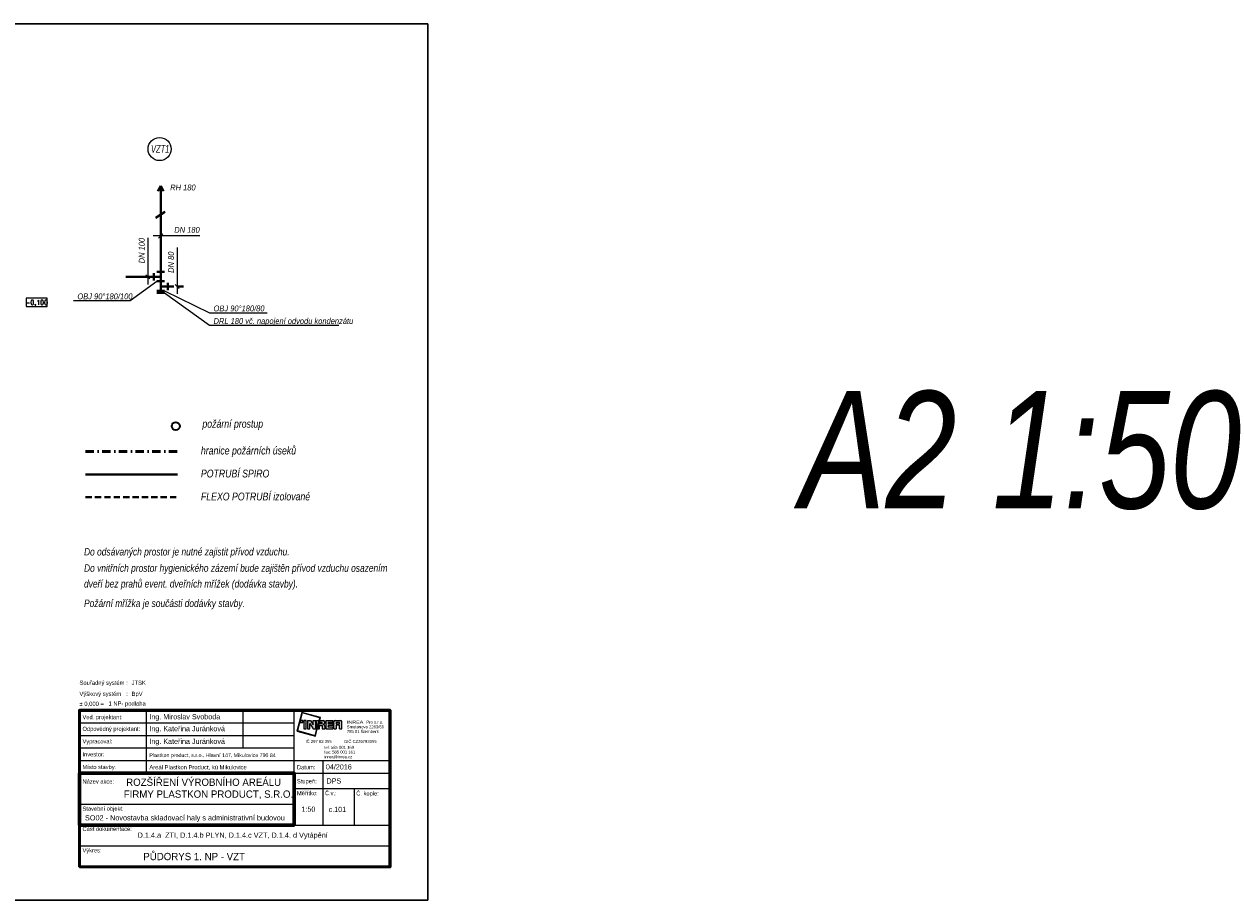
# Model space of a CAD drawing. Header units: millimetres. Extents: x 6435372 to 7248404, y 1559872 to 1886246.
# Tile 208 of 208: x 7122900 to 7151591, y 1753492 to 1774492. Entities that reach past the tile are written whole.
import ezdxf
from ezdxf.enums import TextEntityAlignment as Align

# ---------------------------------------------------------------- set-up
doc = ezdxf.new("R2010")
doc.units = ezdxf.units.MM
doc.linetypes.add('DASHED', pattern=[0.75, 0.5, -0.25])
doc.linetypes.add('ČERCHOVANÁ', pattern=[1, 0.5, -0.25, 0, -0.25])
for name, color, linetype in [('IN_RAZITKO', 7, 'Continuous'), ('matrice DPS', 122, 'Continuous'), ('VZT_POPIS', 7, 'Continuous')]:
    doc.layers.add(name, color=color, linetype=linetype)
for name, color, linetype, lineweight in [('plyn_popis', 7, 'Continuous', 18), ('požární prostup', 240, 'Continuous', 35), ('požární úseky', 21, 'ČERCHOVANÁ', 50), ('UT_potrubí', 10, 'Continuous', 30), ('VZT', 130, 'Continuous', 40)]:
    doc.layers.add(name, color=color, linetype=linetype, lineweight=lineweight)
doc.styles.add('ari-rom-uni', font='arial.ttf')
doc.styles.add('ARIAL', font='arial.ttf')
doc.styles.add('INDRA', font='ariali.ttf')
doc.styles.get("Standard").update_dxf_attribs({"font": 'romans.shx'})

# ---------------------------------------------------------------- blocks, each defined once
blk = doc.blocks.new('INREA RAZÍTKO')
at = {"layer": 'IN_RAZITKO'}
blk.add_hatch(color=256, dxfattribs=at).paths.add_polyline_path([(-3.869, 7.655), (-3.904, 7.527), (-3.878, 7.527), (-3.839, 7.673), (-4.74, 7.912), (-4.978, 7.018), (-4.08, 6.768), (-3.993, 7.115), (-4.019, 7.115), (-4.098, 6.799), (-4.947, 7.035), (-4.722, 7.882)])
h = blk.add_hatch(color=256, dxfattribs=at)
h.paths.add_polyline_path([(-4.687, 7.527), (-4.792, 7.527), (-4.792, 7.423), (-4.687, 7.423)])
h.paths.add_polyline_path([(-4.527, 7.526), (-4.642, 7.526), (-4.642, 7.115), (-4.527, 7.115)])
h.paths.add_polyline_path([(-4.317, 7.527), (-4.468, 7.527), (-4.468, 7.115), (-4.349, 7.115), (-4.349, 7.381), (-4.189, 7.115), (-4.07, 7.115), (-4.07, 7.527), (-4.189, 7.527), (-4.189, 7.315)])
h.paths.add_polyline_path([(-3.913, 7.527), (-4.023, 7.527), (-4.023, 7.115)])
h.paths.add_polyline_path([(-3.708, 7.527), (-3.877, 7.527), (-3.987, 7.115), (-3.894, 7.115), (-3.894, 7.277), (-3.757, 7.277), (-3.757, 7.115), (-3.638, 7.115), (-3.638, 7.257, 0.414214), (-3.708, 7.327, 0.414214), (-3.638, 7.397), (-3.638, 7.457, 0.414214)])
h.paths.add_polyline_path([(-3.757, 7.419), (-3.757, 7.362), (-3.894, 7.362), (-3.894, 7.419)], flags=16)
h.paths.add_polyline_path([(-3.253, 7.527), (-3.588, 7.527), (-3.588, 7.115), (-3.253, 7.115), (-3.253, 7.225), (-3.465, 7.225), (-3.465, 7.287), (-3.253, 7.287), (-3.253, 7.366), (-3.465, 7.366), (-3.465, 7.421), (-3.253, 7.421)])
h.paths.add_polyline_path([(-2.877, 7.527), (-3.131, 7.527, 0.414214), (-3.201, 7.457), (-3.201, 7.115), (-3.081, 7.115), (-3.081, 7.293), (-2.931, 7.293), (-2.931, 7.115), (-2.807, 7.115), (-2.807, 7.457, 0.414214)])
h.paths.add_polyline_path([(-2.931, 7.421), (-2.931, 7.362), (-3.081, 7.362), (-3.081, 7.421)], flags=16)
at = {"layer": 'IN_RAZITKO', "color": 7}
for p, q in [((-12.195, 8.005), (-12.195, 5.005)), ((-7.564, 8.005), (-7.564, 6.205)), ((-5.108, 2.651), (-5.108, 8.005)), ((-15.395, 7.405), (-5.108, 7.405)), ((-15.395, 6.805), (-5.108, 6.805)), ((-15.395, 6.205), (-5.108, 6.205)), ((-15.395, 5.605), (-5.108, 5.605)), ((-5.108, 5.605), (-0.505, 5.605)), ((-3.727, 5.605), (-3.727, 2.505)), ((-5.108, 5.005), (-0.505, 5.005)), ((-5.108, 4.255), (-0.505, 4.255)), ((-2.225, 4.258), (-2.225, 2.505)), ((-15.395, 3.505), (-5.108, 3.505))]:
    blk.add_line(p, q, dxfattribs=at)
at = {"layer": 'IN_RAZITKO'}
for p, q in [((-4.468, 7.527), (-4.317, 7.527)), ((-4.468, 7.527), (-4.468, 7.115)), ((-4.317, 7.527), (-4.189, 7.315)), ((-4.189, 7.315), (-4.189, 7.527)), ((-4.189, 7.527), (-4.07, 7.527)), ((-4.07, 7.115), (-4.07, 7.527)), ((-4.023, 7.115), (-4.023, 7.527)), ((-3.913, 7.527), (-4.023, 7.115)), ((-4.023, 7.527), (-3.913, 7.527)), ((-3.877, 7.527), (-3.987, 7.115)), ((-3.878, 7.527), (-3.904, 7.527)), ((-3.877, 7.527), (-3.708, 7.527)), ((-3.588, 7.527), (-3.588, 7.115)), ((-3.588, 7.527), (-3.253, 7.527)), ((-3.253, 7.527), (-3.253, 7.421)), ((-3.253, 7.421), (-3.253, 7.527)), ((-3.131, 7.527), (-2.877, 7.527)), ((-4.468, 7.115), (-4.349, 7.115)), ((-4.349, 7.115), (-4.349, 7.381)), ((-4.349, 7.381), (-4.189, 7.115)), ((-4.189, 7.115), (-4.07, 7.115)), ((-3.993, 7.115), (-4.019, 7.115)), ((-3.987, 7.115), (-3.894, 7.115)), ((-3.894, 7.362), (-3.894, 7.419)), ((-3.757, 7.419), (-3.894, 7.419)), ((-3.757, 7.362), (-3.894, 7.362)), ((-3.894, 7.115), (-3.894, 7.277)), ((-3.894, 7.277), (-3.757, 7.277)), ((-3.757, 7.362), (-3.757, 7.419)), ((-3.757, 7.277), (-3.757, 7.115)), ((-3.757, 7.115), (-3.638, 7.115)), ((-3.638, 7.397), (-3.638, 7.457)), ((-3.638, 7.257), (-3.638, 7.115)), ((-3.588, 7.115), (-3.253, 7.115)), ((-3.253, 7.421), (-3.465, 7.421)), ((-3.465, 7.421), (-3.465, 7.366)), ((-3.253, 7.366), (-3.465, 7.366)), ((-3.253, 7.287), (-3.465, 7.287)), ((-3.465, 7.287), (-3.465, 7.225)), ((-3.465, 7.225), (-3.253, 7.225)), ((-3.253, 7.366), (-3.253, 7.287)), ((-3.253, 7.225), (-3.253, 7.115)), ((-3.201, 7.115), (-3.201, 7.457)), ((-3.201, 7.115), (-3.081, 7.115)), ((-2.931, 7.421), (-3.081, 7.421)), ((-3.081, 7.421), (-3.081, 7.362)), ((-3.081, 7.362), (-2.931, 7.362)), ((-2.931, 7.293), (-3.081, 7.293)), ((-3.081, 7.293), (-3.081, 7.115)), ((-2.931, 7.362), (-2.931, 7.421)), ((-2.931, 7.115), (-2.931, 7.293)), ((-2.931, 7.115), (-2.807, 7.115)), ((-2.807, 7.115), (-2.807, 7.457)), ((-5.108, 2.505), (-0.505, 2.505))]:
    blk.add_line(p, q, dxfattribs=at)
at = {"layer": 'IN_RAZITKO', "lineweight": 50}
for points in [[(-15.4, 0.5), (-0.5, 0.5), (-0.5, 8.01), (-15.4, 8.01)], [(-15.395, 0.505), (-0.505, 0.505), (-0.505, 8.005), (-15.395, 8.005)]]:
    blk.add_lwpolyline(points, close=True, dxfattribs=at)
at = {"layer": 'IN_RAZITKO'}
for points in [[(-3.878, 7.527), (-3.839, 7.673), (-4.74, 7.912), (-4.978, 7.018), (-4.08, 6.768), (-3.993, 7.115)], [(-3.904, 7.527), (-3.869, 7.655), (-4.722, 7.882), (-4.947, 7.035), (-4.098, 6.799), (-4.019, 7.115)]]:
    blk.add_lwpolyline(points, dxfattribs=at)
for points in [[(-4.792, 7.423), (-4.687, 7.423), (-4.687, 7.527), (-4.792, 7.527)], [(-4.642, 7.115), (-4.527, 7.115), (-4.527, 7.526), (-4.642, 7.526)]]:
    blk.add_lwpolyline(points, close=True, dxfattribs=at)
at = {"layer": 'IN_RAZITKO', "lineweight": 60}
blk.add_lwpolyline([(-15.395, 2.505), (-5.108, 2.505), (-5.108, 5.005), (-15.395, 5.005)], close=True, dxfattribs=at)
at = {"layer": 'IN_RAZITKO', "const_width": 0.075}
blk.add_lwpolyline([(-15.395, 0.505), (-0.505, 0.505), (-0.505, 1.505), (-15.395, 1.505)], close=True, dxfattribs=at)
at = {"layer": 'IN_RAZITKO'}
for centre, start, end in [((-3.708, 7.457), 0, 90), ((-3.131, 7.457), 90, 180), ((-2.877, 7.457), 0, 90), ((-3.708, 7.397), 270, 360), ((-3.708, 7.257), 360, 90)]:
    blk.add_arc(centre, 0.07, start, end, dxfattribs=at)
at = {"layer": 'IN_RAZITKO', "style": 'ARIAL'}
for s, p in [('Souřadný systém :', (-15.4, 9.432)), ('Výškový systém   :', (-15.4, 8.901)), ('± 0,000 =', (-15.4, 8.423))]:
    blk.add_text(s, height=0.2, dxfattribs=at).set_placement(p, align=Align.TOP_LEFT)
at = {"layer": 'IN_RAZITKO', "color": 3, "style": 'ARIAL'}
for s, p in [('JTSK', (-12.9, 9.432)), ('BpV', (-12.9, 8.901))]:
    blk.add_text(s, height=0.2, dxfattribs=at).set_placement(p, align=Align.TOP_LEFT)
at = {"layer": 'IN_RAZITKO', "color": 7, "style": 'ari-rom-uni', "width": 0.9}
for s, p in [('Ved. projektant:', (-15.255, 7.584)), ('Odpovědný projektant:', (-15.255, 7.022)), ('Vypracoval:', (-15.255, 6.422)), ('Investor:', (-15.255, 5.801)), ('Místo stavby:', (-15.255, 5.193)), ('Datum:', (-4.968, 5.182)), ('Název akce:', (-15.255, 4.497)), ('Stupeň:', (-4.968, 4.509)), ('Měřítko:', (-4.968, 3.94)), ('Č.v.:', (-3.627, 3.94)), ('Č. kopie:', (-2.125, 3.927)), ('Stavební objekt:', (-15.255, 3.197)), ('Část dokumentace:', (-15.255, 2.225)), ('Výkres:', (-15.255, 1.196))]:
    blk.add_text(s, height=0.2, dxfattribs=at).set_placement(p)
at = {"layer": 'IN_RAZITKO', "style": 'ari-rom-uni', "width": 1.3}
blk.add_text('INREA', height=0.1425, dxfattribs=at).set_placement((-2.575, 7.331), align=Align.BOTTOM_LEFT)
at = {"layer": 'IN_RAZITKO', "style": 'ari-rom-uni'}
for s, p in [('                 Pro s.r.o.', (-2.575, 7.329)), ('Smetanova 2263/66', (-2.575, 7.103)), ('785 01 Šternberk', (-2.575, 6.877)), ('IČ 267 83 355           DIČ CZ26783355', (-4.556, 6.404)), ('tel: 585 001 160', (-3.657, 6.122)), ('fax: 585 001 161', (-3.657, 5.896)), ('inrea@inrea.cz', (-3.657, 5.67))]:
    blk.add_text(s, height=0.1425, dxfattribs=at).set_placement(p, align=Align.BOTTOM_LEFT)
at = {"layer": 'IN_RAZITKO', "color": 3, "style": 'ARIAL'}
blk.add_attdef('NULA', (-14.012, 8.227), '', height=0.2, dxfattribs=at)
at = {"layer": 'IN_RAZITKO', "style": 'ari-rom-uni', "width": 0.9, "flags": 12}
for tag, p, height in [('VEDOUCÍ-PROJEKTANT', (-12.053, 7.553), 0.25), ('ODPOVĚDNÝ-PROJEKTANT', (-12.053, 6.964), 0.25), ('VYPRACOVAL', (-12.053, 6.363), 0.25), ('INVESTOR', (-12.053, 5.774), 0.2), ('MÍSTO', (-12.053, 5.149), 0.25), ('DATUM', (-3.585, 5.185), 0.25), ('STUPEŇ', (-3.556, 4.468), 0.25)]:
    blk.add_attdef(tag, p, '', height=height, dxfattribs=at)
at = {"layer": 'IN_RAZITKO', "style": 'ari-rom-uni', "flags": 12}
for tag, height, width, p in [('NÁZEV-1', 0.35, 0.95, (-10.252, 4.438)), ('NÁZEV-2', 0.35, 0.95, (-10.252, 3.876)), ('MĚŘ', 0.25, 0.9, (-4.422, 3.031)), ('ČV', 0.25, 0.9, (-3.034, 3.031)), ('VÝKRES', 0.35, 0.95, (-10.299, 0.801))]:
    blk.add_attdef(tag, text='', height=height, dxfattribs=dict(at, width=width)).set_placement(p, align=Align.CENTER)
at = {"layer": 'IN_RAZITKO', "style": 'ari-rom-uni'}
for tag, p in [('OBJEKT', (-11.248, 2.85)), ('DOKUMENTACE', (-11.26, 1.842))]:
    blk.add_attdef(tag, p, '', height=0.25, dxfattribs=at)
blk = doc.blocks.new('*U1025')
at = {"color": 0, "linetype": 'ByBlock', "lineweight": -2}
blk.add_lwpolyline([(-5, -2), (5, -2), (5, 2), (-5, 2), (-5, -2)], dxfattribs=at)

msp = doc.modelspace()

# ---------------------------------------------------------------- linework, layer by layer
at = {"layer": 'požární prostup', "ltscale": 400}
msp.add_circle((7126542.6, 1764852.2), 96.3, dxfattribs=at)
at = {"layer": 'požární úseky', "ltscale": 400}
msp.add_line((7124379.4, 1764247), (7126588, 1764247), dxfattribs=at)
at = {"layer": 'UT_potrubí', "ltscale": 400}
msp.add_lwpolyline([(7102886.5, 1774492.1), (7132586.5, 1774492.1), (7132586.5, 1753492.1), (7102886.5, 1753492.1)], close=True, dxfattribs=at)
at = {"layer": 'VZT', "ltscale": 400}
for p, q in [((7126180.9, 1770610.2), (7126113.9, 1770487.4)), ((7126180.9, 1768095.2), (7126180.9, 1770610.2)), ((7126180.9, 1770610.2), (7126247.9, 1770487.4)), ((7126018.6, 1768516.7), (7126018.6, 1768339.3)), ((7126092.2, 1768548.6), (7126269.6, 1768548.6)), ((7126180.9, 1768428.1), (7125346.6, 1768428.1)), ((7126092.2, 1768324.3), (7126269.6, 1768324.3)), ((7126180.9, 1768199.1), (7126349.8, 1768199.1)), ((7126349.8, 1768287.8), (7126349.8, 1768110.4)), ((7126092.2, 1768095.2), (7126269.6, 1768095.2)), ((7126092.2, 1768050.9), (7126269.6, 1768050.9)), ((7124379.4, 1763696.4), (7126588, 1763696.4))]:
    msp.add_line(p, q, dxfattribs=at)
at = {"layer": 'VZT', "linetype": 'DASHED', "ltscale": 300}
for p, q in [((7126349.8, 1768199.1), (7126794.7, 1768199.1)), ((7124379.4, 1763145.8), (7126588, 1763145.8))]:
    msp.add_line(p, q, dxfattribs=at)
at = {"layer": 'VZT', "lineweight": 18, "ltscale": 400}
msp.add_circle((7126155, 1771493.8), 277.9, dxfattribs=at)
at = {"layer": 'VZT_POPIS', "ltscale": 400}
for p, q in [((7126059.9, 1769862.3), (7126279.8, 1770005.1)), ((7126068.2, 1769834.8), (7126288, 1769977.6)), ((7125872.7, 1769365.2), (7125872.7, 1768249.5)), ((7127117.9, 1769409.2), (7126002.2, 1769409.2)), ((7126131.7, 1769360), (7126230, 1769458.4)), ((7126575.9, 1769136.1), (7126575.9, 1768020.4)), ((7125452.5, 1767859.6), (7126092.2, 1768324.3)), ((7125921.9, 1768379), (7125823.6, 1768477.3)), ((7126625.1, 1768149.9), (7126526.7, 1768248.2)), ((7126269.6, 1768095.2), (7127353, 1767570.9)), ((7126269.6, 1768050.9), (7127353, 1767268.8)), ((7124086.6, 1767859.6), (7125452.5, 1767859.6)), ((7127353, 1767570.9), (7128733.7, 1767570.9)), ((7127353, 1767268.8), (7130454.1, 1767268.8))]:
    msp.add_line(p, q, dxfattribs=at)

# ---------------------------------------------------------------- block references
ref = msp.add_blockref('INREA RAZÍTKO', (7131933.2, 1754035.1), dxfattribs=dict(xscale=499.99995, yscale=499.99995, zscale=499.99995))
ref.add_attrib('VEDOUCÍ-PROJEKTANT', 'Ing. Miroslav Svoboda', (7125909.3, 1757824.4), dxfattribs={"layer": 'IN_RAZITKO', "height": 125, "style": 'ari-rom-uni', "width": 0.9})
ref.add_attrib('ODPOVĚDNÝ-PROJEKTANT', 'Ing. Kateřina Juránková', (7125909.3, 1757538.6), dxfattribs={"layer": 'IN_RAZITKO', "height": 125, "style": 'ari-rom-uni', "width": 0.9})
ref.add_attrib('VYPRACOVAL', 'Ing. Kateřina Juránková', (7125909.3, 1757235), dxfattribs={"layer": 'IN_RAZITKO', "height": 125, "style": 'ari-rom-uni', "width": 0.9})
ref.add_attrib('INVESTOR', 'Plastkon product, s.r.o., Hlavní 147, Mikulovice 790 84', (7125909.3, 1756919.3), dxfattribs={"layer": 'IN_RAZITKO', "height": 90, "style": 'ari-rom-uni', "width": 0.8})
ref.add_attrib('MÍSTO', 'Areál Plastkon Product, kú Mikulovice', (7125909.3, 1756625.9), dxfattribs={"layer": 'IN_RAZITKO', "height": 100, "style": 'ari-rom-uni'})
ref.add_attrib('NÁZEV-1', 'ROZŠÍŘENÍ VÝROBNÍHO AREÁLU ', dxfattribs={"layer": 'IN_RAZITKO', "height": 175, "style": 'ari-rom-uni', "width": 0.95}).set_placement((7127243.1, 1756228.9), align=Align.CENTER)
ref.add_attrib('NÁZEV-2', 'FIRMY PLASTKON PRODUCT, S.R.O.', dxfattribs={"layer": 'IN_RAZITKO', "height": 175, "style": 'ari-rom-uni', "width": 0.95}).set_placement((7127326.5, 1755944.5), align=Align.CENTER)
ref.add_attrib('VÝKRES', '                                   PŮDORYS 1. NP - VZT', dxfattribs={"layer": 'IN_RAZITKO', "height": 175, "style": 'ari-rom-uni', "width": 0.95}).set_placement((7125854.1, 1754448.3), align=Align.CENTER)
ref.add_attrib('DATUM', '04/2016', (7130143.3, 1756622.4), dxfattribs={"layer": 'IN_RAZITKO', "height": 125, "style": 'ari-rom-uni', "width": 0.9})
ref.add_attrib('DOKUMENTACE', 'D.1.4.a  ZTI, D.1.4.b PLYN, D.1.4.c VZT, D.1.4. d Vytápění', (7125627.9, 1754985.6), dxfattribs={"layer": 'IN_RAZITKO', "height": 125, "style": 'ari-rom-uni'})
ref.add_attrib('MĚŘ', '1:50', dxfattribs={"layer": 'IN_RAZITKO', "height": 125, "style": 'ari-rom-uni', "width": 0.9}).set_placement((7129724.7, 1755608.2), align=Align.CENTER)
ref.add_attrib('ČV', 'c.101', dxfattribs={"layer": 'IN_RAZITKO', "height": 125, "style": 'ari-rom-uni', "width": 0.9}).set_placement((7130418.8, 1755602.2), align=Align.CENTER)
ref.add_attrib('STUPEŇ', 'DPS', (7130157.8, 1756285.2), dxfattribs={"layer": 'IN_RAZITKO', "height": 125, "style": 'ari-rom-uni', "width": 0.9})
ref.add_attrib('OBJEKT', 'SO02 - Novostavba skladovací haly s administrativní budovou', (7124365.1, 1755401.2), dxfattribs={"layer": 'IN_RAZITKO', "height": 125, "style": 'ari-rom-uni'})
ref.add_attrib('NULA', '1 NP- podlaha', (7124929.7, 1758153.5), dxfattribs={"layer": 'IN_RAZITKO', "color": 3, "height": 100, "style": 'ARIAL'})
at = {"layer": 'matrice DPS', "ltscale": 500}
ref = msp.add_blockref('*U1025', (7123204.2, 1767818.1), dxfattribs=dict(at, xscale=50, yscale=50, zscale=50))
ref.add_attrib('Výška', '-0,100', dxfattribs={"layer": '0', "color": 0, "linetype": 'ByBlock', "lineweight": -2, "height": 110}).set_placement((7123204.2, 1767818.1), align=Align.MIDDLE_CENTER)

# ---------------------------------------------------------------- texts
at = {"layer": 'plyn_popis', "linetype": 'Continuous', "style": 'INDRA', "width": 0.8}
msp.add_text('A2 1:50', height=2812.5, dxfattribs=at).set_placement((7141519.7, 1762878.4))
at = {"layer": 'VZT', "lineweight": 18, "ltscale": 400, "style": 'INDRA', "width": 0.6}
msp.add_text('VZT1', height=187.5, dxfattribs=at).set_placement((7125949, 1771403.9))
at = {"layer": 'VZT_POPIS', "linetype": 'Continuous', "style": 'INDRA', "width": 0.8}
for s, height, p in [('RH 180', 140.62, (7126408.5, 1770501.3)), ('DN 180', 140.62, (7126506.8, 1769485.6)), ('OBJ 90°180/100', 140.625, (7124182.6, 1767891.4)), ('OBJ 90°180/80', 140.625, (7127449, 1767602.6)), ('DRL 180 vč. napojení odvodu kondenzátu', 140.625, (7127449, 1767300.5)), ('požární prostup', 187.5, (7127181.6, 1764814.7)), ('hranice požárních úseků', 187.5, (7127145.8, 1764172.3)), ('POTRUBÍ SPIRO', 187.5, (7127145.8, 1763621.7)), ('FLEXO POTRUBÍ izolované', 187.5, (7127145.8, 1763071.1))]:
    msp.add_text(s, height=height, dxfattribs=at).set_placement(p)
for s, p in [('DN 100', (7125796.3, 1768754)), ('DN 80', (7126499.5, 1768525))]:
    msp.add_text(s, height=140.62, rotation=90, dxfattribs=at).set_placement(p)
at = {"layer": 'VZT_POPIS', "style": 'INDRA', "width": 0.8}
for s, p in [('Do odsávaných prostor je nutné zajistit přívod vzduchu.', (7124342.6, 1761751.4)), ('Do vnitřních prostor hygienického zázemí bude zajištěn přívod vzduchu osazením ', (7124342.6, 1761359.9)), ('dveří bez prahů event. dveřních mřížek (dodávka stavby).', (7124342.6, 1760983.7)), ('Požární mřížka je součásti dodávky stavby.', (7124342.6, 1760516.1))]:
    msp.add_text(s, height=180, dxfattribs=at).set_placement(p)

doc.saveas('drawing.dxf')
